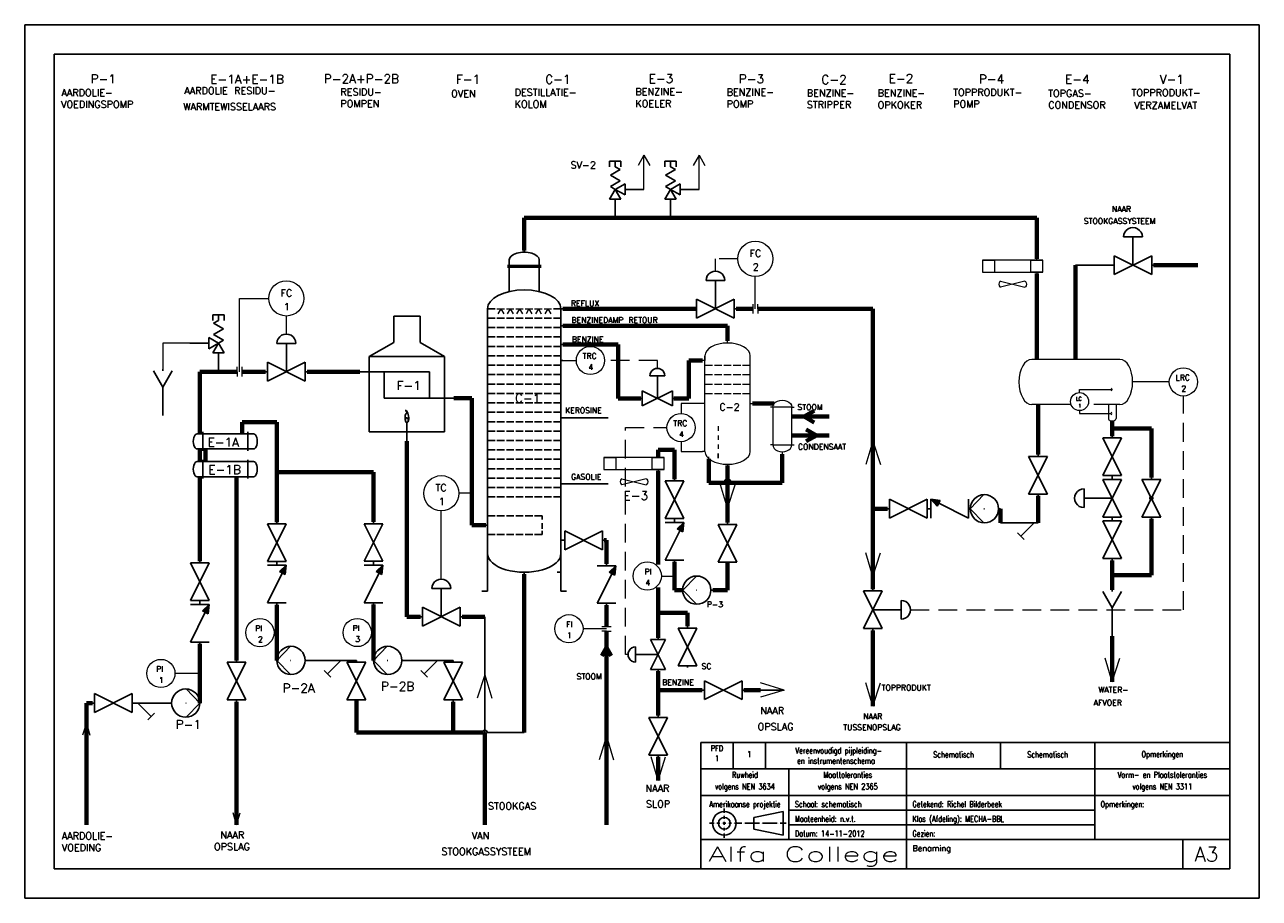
# Model space of a CAD drawing. Extents: x 0 to 420, y 0 to 297.
import ezdxf
from ezdxf.enums import TextEntityAlignment as Align

# ---------------------------------------------------------------- set-up
doc = ezdxf.new("R2010")
doc.units = 0
doc.header["$MEASUREMENT"] = 0
doc.linetypes.add('HIDDEN', pattern=[9.525, 6.35, -3.175])
doc.layers.get('0').update_dxf_attribs({"linetype": 'CONTINUOUS'})
for name, color, linetype in [('KADER25', 3, 'CONTINUOUS'), ('KADER50', 7, 'CONTINUOUS'), ('KADER70', 5, 'CONTINUOUS'), ('T25', 3, 'CONTINUOUS'), ('T70', 5, 'CONTINUOUS')]:
    doc.layers.add(name, color=color, linetype=linetype)
for name, color, linetype, lineweight in [('Omtrekslijn', 7, 'CONTINUOUS', 50), ('Proceslijn', 5, 'CONTINUOUS', 70), ('Stippellijn', 3, 'HIDDEN', 35), ('Tekst', 3, 'CONTINUOUS', 35)]:
    doc.layers.add(name, color=color, linetype=linetype, lineweight=lineweight)
doc.styles.add('KADER1', font='SIMPLEX.SHX', dxfattribs={"height": 5})
doc.styles.add('KADER2', font='SIMPLEX.shx', dxfattribs={"width": 0.7, "height": 2})
doc.styles.get("Standard").update_dxf_attribs({"font": 'TXT.shx', "height": 3})

# ---------------------------------------------------------------- blocks, each defined once
blk = doc.blocks.new('04_NenWarmtewisselaar')
at = {"layer": 'KADER25', "color": 0}
for p, q in [((-12, 8), (-15, 8)), ((-12, 8), (-12, 9)), ((12, 8), (-12, 8)), ((-12, 8), (-12, 0)), ((12, 8), (12, 9)), ((12, 0), (12, 8)), ((12, 8), (15, 8)), ((-12, 0), (-15, 0)), ((-12, 0), (12, 0)), ((-12, 0), (-12, -1)), ((12, 0), (12, 0)), ((12, 0), (15, 0)), ((12, 0), (12, -1))]:
    blk.add_line(p, q, dxfattribs=at)
for centre, major_axis in [((-15, 4), (0, 4)), ((15, 4), (0, -4))]:
    blk.add_ellipse(centre, major_axis=major_axis, ratio=0.5, start_param=0, end_param=3.141593, dxfattribs=at)
blk = doc.blocks.new('04_NenFornuis')
at = {"layer": 'KADER25', "color": 0}
for p, q in [((-7.01, 47.5), (-7.01, 61.5)), ((7.01, 61.5), (-7.01, 61.5)), ((7.01, 47.5), (7.01, 61.5)), ((-20, 40), (-7.01, 47.5)), ((20, 40), (7.01, 47.5)), ((-20, 0), (-20, 40)), ((-20, 40), (20, 40)), ((20, 40), (20, 0)), ((-20, 32), (-25, 32)), ((-20, 32), (12, 32)), ((-12, 18), (-12, 32)), ((12, 32), (12, 18)), ((12, 18), (-12, 18)), ((12, 18), (20, 18)), ((20, 18), (25, 18)), ((20, 0), (-20, 0)), ((0, 0), (0, 5)), ((0, 0), (0, -5))]:
    blk.add_line(p, q, dxfattribs=at)
for centre, major_axis, ratio, start_param, end_param in [((0, 7.5), (0, -2.5), 0.395368, 3.027106, 6.283185), ((-0.49, 8.22), (0.49, -3.22), 0.442287, 0, 3.141593), ((-0.49, 9.47), (-0.49, 1.97), 0.356881, 4.885896, 6.283185)]:
    blk.add_ellipse(centre, major_axis=major_axis, ratio=ratio, start_param=start_param, end_param=end_param, dxfattribs=at)
blk.add_ellipse((0, 6.25), major_axis=(0, -1.25), ratio=0.59927, dxfattribs=at)
blk = doc.blocks.new('04_KlepMetRegelaar')
at = {"layer": 'KADER25', "color": 0}
for p, q in [((11, 15), (6, 15)), ((11, 0), (11, 15)), ((11, 15), (16, 15)), ((1, 0), (0, 0)), ((1, 5), (1, 0)), ((1, -5), (21, 5)), ((21, -5), (1, 5)), ((1, 0), (1, -5)), ((21, 0), (21, 5)), ((22, 0), (21, 0)), ((21, 0), (21, -5))]:
    blk.add_line(p, q, dxfattribs=at)
blk.add_ellipse((11, 15), major_axis=(5, 0), ratio=1, start_param=0, end_param=3.141593, dxfattribs=at)
blk = doc.blocks.new('04_Klep')
at = {"layer": 'KADER25', "color": 0}
for p, q in [((1, 0), (0, 0)), ((1, 5), (1, 0)), ((1, -5), (21, 5)), ((21, -5), (1, 5)), ((1, 0), (1, -5)), ((21, 0), (21, 5)), ((22, 0), (21, 0)), ((21, 0), (21, -5))]:
    blk.add_line(p, q, dxfattribs=at)
blk = doc.blocks.new('04_Y_filter')
at = {"layer": 'KADER25', "color": 0}
for p, q in [((1, 0), (-1, 0)), ((19, 0), (1, 0)), ((1, 0), (8.07, -7.07)), ((8.07, -7.07), (9.84, -5.3)), ((8.07, -7.07), (6.3, -8.84))]:
    blk.add_line(p, q, dxfattribs=at)
blk = doc.blocks.new('04_NenPomp')
at = {"layer": 'KADER25', "color": 0}
for p, q in [((15, 0), (7.74, 7.5)), ((0, 0), (-1, 0)), ((7.5, 0), (7.74, 0)), ((7.74, 0), (7.5, 0)), ((7.5, 0), (7.5, 0)), ((7.5, 0), (7.5, 0)), ((7.74, -7.5), (15, 0)), ((15, 0), (15, 0))]:
    blk.add_line(p, q, dxfattribs=at)
blk.add_circle((7.5, 0), 7.5, dxfattribs=at)
blk = doc.blocks.new('04_Funnel')
at = {"layer": 'KADER25', "color": 0}
for p, q in [((0, -1), (0, 0)), ((0, -9.66), (-5, -1)), ((0, -9.66), (5, -1)), ((0, -9.66), (0, -24.66))]:
    blk.add_line(p, q, dxfattribs=at)
blk = doc.blocks.new('04_Overdrukventiel_2')
at = {"color": 0}
for p, q in [((-3, 27.2), (-3, 30.2)), ((-3, 30.2), (0, 30.2)), ((-2.6, 25.7), (0, 27.2)), ((0, 27.2), (0, 30.2)), ((0, 30.2), (3, 30.2)), ((3, 30.2), (3, 27.2)), ((2.6, 22.7), (-2.6, 25.7)), ((-2.6, 19.7), (2.6, 22.7)), ((2.6, 16.7), (-2.6, 19.7)), ((-15.2, 15.2), (-5.2, 15.2)), ((-5.2, 18.2), (0, 15.2)), ((-5.2, 12.2), (-5.2, 18.2)), ((0, 15.2), (-5.2, 12.2)), ((-3, 10), (0, 15.2)), ((2.6, 16.7), (0, 15.2)), ((0, 15.2), (3, 10)), ((3, 10), (-3, 10)), ((0, 0), (0, 10))]:
    blk.add_line(p, q, dxfattribs=at)
blk = doc.blocks.new('04_BenzineStripper2')
at = {"layer": 'Omtrekslijn', "linetype": 'ByBlock', "lineweight": 0}
for p, q in [((0, -1), (0, 0)), ((-9.6, -8.43), (-10.6, -8.43)), ((-9.6, -6.43), (-9.6, -8.43)), ((-9.6, -26.77), (-10.6, -26.77)), ((9.6, -26.77), (10.6, -26.77)), ((-3.96, -36.39), (-3.96, -38.31)), ((-3.96, -40.24), (-3.96, -42.17)), ((-9.6, -47.1), (-10.6, -47.1)), ((-3.96, -44.1), (-3.96, -46.02)), ((-7.91, -50.18), (-7.91, -49.33)), ((-3.96, -47.95), (-3.96, -49.88)), ((-3.96, -49.88), (-3.96, -47.95)), ((0, -52.53), (0, -53.53))]:
    blk.add_line(p, q, dxfattribs=at)
at = {"layer": 'Omtrekslijn', "color": 0, "linetype": 'ByBlock', "lineweight": 0}
for p, q in [((-9.6, -47.1), (-9.6, -6.43)), ((-9.6, -10.43), (-6.4, -10.43)), ((-5.6, -10.43), (-2.4, -10.43)), ((-1.6, -10.43), (1.6, -10.43)), ((2.4, -10.43), (5.6, -10.43)), ((6.4, -10.43), (9.6, -10.43)), ((9.6, -47.1), (9.6, -6.43)), ((-9.6, -14.43), (-6.4, -14.43)), ((-5.6, -14.43), (-2.4, -14.43)), ((-1.6, -14.43), (1.6, -14.43)), ((2.4, -14.43), (5.6, -14.43)), ((6.4, -14.43), (9.6, -14.43)), ((-9.6, -18.43), (-6.4, -18.43)), ((-5.6, -18.43), (-2.4, -18.43)), ((-1.6, -18.43), (1.6, -18.43)), ((2.4, -18.43), (5.6, -18.43)), ((6.4, -18.43), (9.6, -18.43)), ((-9.6, -22.43), (-6.4, -22.43)), ((-5.6, -22.43), (-2.4, -22.43)), ((-1.6, -22.43), (1.6, -22.43)), ((2.4, -22.43), (5.6, -22.43)), ((6.4, -22.43), (9.6, -22.43))]:
    blk.add_line(p, q, dxfattribs=at)
at = {"layer": 'Omtrekslijn', "linetype": 'ByBlock', "lineweight": 0}
for centre, major_axis in [((0, -6.43), (-9.6, 0)), ((0, -47.1), (9.6, 0))]:
    blk.add_ellipse(centre, major_axis=major_axis, ratio=0.565396, start_param=3.141593, end_param=6.283185, dxfattribs=at)
blk = doc.blocks.new('04_Ventilator2')
at = {"layer": 'Omtrekslijn', "color": 0, "linetype": 'ByBlock', "lineweight": 0}
for p, q in [((0, -0.512), (0, 0)), ((-23.04, -0.512), (-23.04, -5.632)), ((2.56, -0.512), (-23.04, -0.512)), ((-23.04, -0.512), (-17.92, -0.512)), ((-17.92, -0.512), (-17.92, -5.632)), ((-2.56, -5.632), (-2.56, -0.512)), ((-2.56, -0.512), (2.56, -0.512)), ((2.56, -0.512), (0, -0.512)), ((2.56, -5.632), (2.56, -0.512)), ((-23.04, -5.632), (2.56, -5.632)), ((-15.36, -9.472), (-5.12, -12.032)), ((-5.12, -9.472), (-15.36, -12.032)), ((2.56, -5.632), (-2.56, -5.632)), ((0, -5.632), (0, -6.144))]:
    blk.add_line(p, q, dxfattribs=at)
blk.add_ellipse((-15.36, -10.752), major_axis=(0, 1.28), ratio=0.585267, start_param=0, end_param=3.1415927, dxfattribs=at)
at = {"layer": 'Omtrekslijn', "color": 0, "linetype": 'ByBlock', "lineweight": 0, "extrusion": (0, 0, -1)}
blk.add_ellipse((-5.12, -10.752), major_axis=(0, 1.28), ratio=0.585267, start_param=0, end_param=3.1415927, dxfattribs=at)
blk = doc.blocks.new('04_Warmtewisselaar2')
at = {"layer": 'Omtrekslijn', "linetype": 'ByBlock', "lineweight": 0}
for p, q in [((-4, 20), (-5, 20)), ((4, 20), (-4, 20)), ((-4, 20), (-4, 4)), ((4, 4), (4, 20)), ((4, 20), (5, 20)), ((-4, 4), (-5, 4)), ((-4, 4), (4, 4)), ((0, 1), (0, 0)), ((4, 4), (5, 4))]:
    blk.add_line(p, q, dxfattribs=at)
at = {"layer": 'Omtrekslijn', "linetype": 'ByBlock', "lineweight": 0, "extrusion": (0, 0, -1)}
blk.add_ellipse((0, 20), major_axis=(-4, 0), ratio=0.750206, start_param=0, end_param=3.141593, dxfattribs=at)
at = {"layer": 'Omtrekslijn', "linetype": 'ByBlock', "lineweight": 0}
blk.add_ellipse((0, 4), major_axis=(-4, 0), ratio=0.750206, start_param=0, end_param=3.141593, dxfattribs=at)
blk = doc.blocks.new('04_Terugslagklep2')
at = {"layer": 'Omtrekslijn', "lineweight": -2}
blk.add_hatch(color=256, dxfattribs=at).paths.add_polyline_path([(16.04, -4.39), (21, -5), (17.59, -1.34)])
at = {"layer": 'KADER25', "color": 0}
for p, q in [((1, 0), (0, 0)), ((1, 5), (1, 0)), ((16.8, -2.9), (1, 5)), ((1, 0), (1, -5)), ((21, 0), (21, 5)), ((22, 0), (21, 0)), ((21, 0), (21, -5)), ((17.59, -1.34), (16.04, -4.39)), ((21, -5), (16.04, -4.39)), ((21, -5), (17.59, -1.34))]:
    blk.add_line(p, q, dxfattribs=at)
blk = doc.blocks.new('04_Pijl2')
at = {"layer": 'Omtrekslijn', "linetype": 'ByBlock', "lineweight": 0}
for p, q in [((39.55, 91.25), (29.55, 94.45)), ((29.55, 91.25), (39.55, 91.25)), ((39.55, 91.25), (29.55, 88.24)), ((39.55, 91.25), (29.55, 91.25))]:
    blk.add_line(p, q, dxfattribs=at)
blk = doc.blocks.new('04_Destillatiekolom3')
at = {"layer": 'KADER25', "color": 0}
for p, q in [((0, -0.8), (0, 0)), ((-6.4, -4), (-6.4, -17.5)), ((-6.4, -4), (-6.4, -6.4)), ((6.4, -4), (6.4, -17.5)), ((-6.4, -6.4), (-7.2, -6.4)), ((-6.4, -7.2), (-7.2, -7.2)), ((-6.4, -6.4), (6.4, -6.4)), ((-6.4, -6.4), (-6.4, -7.2)), ((-6.4, -7.2), (6.4, -7.2)), ((6.4, -6.4), (7.2, -6.4)), ((6.4, -7.2), (7.2, -7.2)), ((-15.6, -128.8), (-15.6, -24.8)), ((-15.6, -24.8), (-12.4, -24.8)), ((12.4, -24.8), (15.6, -24.8)), ((15.6, -128.8), (15.6, -24.8)), ((15.6, -24.8), (16.4, -24.8)), ((-15.6, -28.8), (-12.4, -28.8)), ((-11.6, -28.8), (-8.4, -28.8)), ((-7.6, -28.8), (-4.4, -28.8)), ((-3.6, -28.8), (-0.4, -28.8)), ((0.4, -28.8), (3.6, -28.8)), ((4.4, -28.8), (7.6, -28.8)), ((8.4, -28.8), (11.6, -28.8)), ((12.4, -28.8), (15.6, -28.8)), ((-15.6, -32.8), (-12.4, -32.8)), ((-11.6, -32.8), (-8.4, -32.8)), ((-7.6, -32.8), (-4.4, -32.8)), ((-3.6, -32.8), (-0.4, -32.8)), ((0.4, -32.8), (3.6, -32.8)), ((4.4, -32.8), (7.6, -32.8)), ((8.4, -32.8), (11.6, -32.8)), ((12.4, -32.8), (15.6, -32.8)), ((15.6, -32.8), (15.6, -32)), ((15.6, -32), (16.4, -32)), ((-15.6, -36.8), (-12.4, -36.8)), ((-15.6, -40.8), (-12.4, -40.8)), ((-11.6, -36.8), (-8.4, -36.8)), ((-11.6, -40.8), (-8.4, -40.8)), ((-7.6, -36.8), (-4.4, -36.8)), ((-7.6, -40.8), (-4.4, -40.8)), ((-3.6, -36.8), (-0.4, -36.8)), ((-3.6, -40.8), (-0.4, -40.8)), ((0.4, -36.8), (3.6, -36.8)), ((0.4, -40.8), (3.6, -40.8)), ((4.4, -36.8), (7.6, -36.8)), ((4.4, -40.8), (7.6, -40.8)), ((8.4, -36.8), (11.6, -36.8)), ((8.4, -40.8), (11.6, -40.8)), ((12.4, -36.8), (15.6, -36.8)), ((12.4, -40.8), (15.6, -40.8)), ((15.6, -40.8), (15.66, -40)), ((15.66, -40), (16.46, -40)), ((-15.6, -44.8), (-12.4, -44.8)), ((-11.6, -44.8), (-8.4, -44.8)), ((-7.6, -44.8), (-4.4, -44.8)), ((-3.6, -44.8), (-0.4, -44.8)), ((0.4, -44.8), (3.6, -44.8)), ((4.4, -44.8), (7.6, -44.8)), ((8.4, -44.8), (11.6, -44.8)), ((12.4, -44.8), (15.6, -44.8)), ((15.6, -48.8), (15.6, -46.8)), ((15.6, -46.8), (16.4, -46.8)), ((-15.6, -48.8), (-12.4, -48.8)), ((-11.6, -48.8), (-8.4, -48.8)), ((-7.6, -48.8), (-4.4, -48.8)), ((-3.6, -48.8), (-0.4, -48.8)), ((0.4, -48.8), (3.6, -48.8)), ((4.4, -48.8), (7.6, -48.8)), ((8.4, -48.8), (11.6, -48.8)), ((12.4, -48.8), (15.6, -48.8)), ((-15.6, -52.8), (-12.4, -52.8)), ((-15.6, -56.8), (-12.4, -56.8)), ((-11.6, -52.8), (-8.4, -52.8)), ((-11.6, -56.8), (-8.4, -56.8)), ((-7.6, -52.8), (-4.4, -52.8)), ((-7.6, -56.8), (-4.4, -56.8)), ((-3.6, -52.8), (-0.4, -52.8)), ((-3.6, -56.8), (-0.4, -56.8)), ((0.4, -52.8), (3.6, -52.8)), ((0.4, -56.8), (3.6, -56.8)), ((4.4, -52.8), (7.6, -52.8)), ((4.4, -56.8), (7.6, -56.8)), ((8.4, -52.8), (11.6, -52.8)), ((8.4, -56.8), (11.6, -56.8)), ((12.4, -52.8), (15.6, -52.8)), ((12.4, -56.8), (15.6, -56.8)), ((-15.6, -60.8), (-12.4, -60.8)), ((-11.6, -60.8), (-8.4, -60.8)), ((-7.6, -60.8), (-4.4, -60.8)), ((-3.6, -60.8), (-0.4, -60.8)), ((0.4, -60.8), (3.6, -60.8)), ((4.4, -60.8), (7.6, -60.8)), ((8.4, -60.8), (11.6, -60.8)), ((12.4, -60.8), (15.6, -60.8)), ((-15.6, -64.8), (-12.4, -64.8)), ((-11.6, -64.8), (-8.4, -64.8)), ((-7.6, -64.8), (-4.4, -64.8)), ((-3.6, -64.8), (-0.4, -64.8)), ((0.4, -64.8), (3.6, -64.8)), ((4.4, -64.8), (7.6, -64.8)), ((8.4, -64.8), (11.6, -64.8)), ((12.4, -64.8), (15.6, -64.8)), ((-15.6, -68.8), (-12.4, -68.8)), ((-15.6, -72.8), (-12.4, -72.8)), ((-11.6, -68.8), (-8.4, -68.8)), ((-11.6, -72.8), (-8.4, -72.8)), ((-7.6, -68.8), (-4.4, -68.8)), ((-7.6, -72.8), (-4.4, -72.8)), ((-3.6, -68.8), (-0.4, -68.8)), ((-3.6, -72.8), (-0.4, -72.8)), ((0.4, -68.8), (3.6, -68.8)), ((0.4, -72.8), (3.6, -72.8)), ((4.4, -68.8), (7.6, -68.8)), ((4.4, -72.8), (7.6, -72.8)), ((8.4, -68.8), (11.6, -68.8)), ((8.4, -72.8), (11.6, -72.8)), ((12.4, -68.8), (15.6, -68.8)), ((12.4, -72.8), (15.6, -72.8)), ((15.6, -72.8), (15.6, -71.2)), ((15.6, -71.2), (16.4, -71.2)), ((-15.6, -76.8), (-12.4, -76.8)), ((-11.6, -76.8), (-8.4, -76.8)), ((-7.6, -76.8), (-4.4, -76.8)), ((-3.6, -76.8), (-0.4, -76.8)), ((0.4, -76.8), (3.6, -76.8)), ((4.4, -76.8), (7.6, -76.8)), ((8.4, -76.8), (11.6, -76.8)), ((12.4, -76.8), (15.6, -76.8)), ((-15.6, -80.8), (-12.4, -80.8)), ((-11.6, -80.8), (-8.4, -80.8)), ((-7.6, -80.8), (-4.4, -80.8)), ((-3.6, -80.8), (-0.4, -80.8)), ((0.4, -80.8), (3.6, -80.8)), ((4.4, -80.8), (7.6, -80.8)), ((8.4, -80.8), (11.6, -80.8)), ((12.4, -80.8), (15.6, -80.8)), ((-15.6, -84.8), (-12.4, -84.8)), ((-15.6, -88.8), (-12.4, -88.8)), ((-11.6, -84.8), (-8.4, -84.8)), ((-11.6, -88.8), (-8.4, -88.8)), ((-7.6, -84.8), (-4.4, -84.8)), ((-7.6, -88.8), (-4.4, -88.8)), ((-3.6, -84.8), (-0.4, -84.8)), ((-3.6, -88.8), (-0.4, -88.8)), ((0.4, -84.8), (3.6, -84.8)), ((0.4, -88.8), (3.6, -88.8)), ((4.4, -84.8), (7.6, -84.8)), ((4.4, -88.8), (7.6, -88.8)), ((8.4, -84.8), (11.6, -84.8)), ((8.4, -88.8), (11.6, -88.8)), ((12.4, -84.8), (15.6, -84.8)), ((12.4, -88.8), (15.6, -88.8)), ((-15.6, -92.8), (-12.4, -92.8)), ((-11.6, -92.8), (-8.4, -92.8)), ((-7.6, -92.8), (-4.4, -92.8)), ((-3.6, -92.8), (-0.4, -92.8)), ((0.4, -92.8), (3.6, -92.8)), ((4.4, -92.8), (7.6, -92.8)), ((8.4, -92.8), (11.6, -92.8)), ((12.4, -92.8), (15.6, -92.8)), ((-15.6, -96.8), (-12.4, -96.8)), ((-11.6, -96.8), (-8.4, -96.8)), ((-7.6, -96.8), (-4.4, -96.8)), ((-3.6, -96.8), (-0.4, -96.8)), ((0.4, -96.8), (3.6, -96.8)), ((4.4, -96.8), (7.6, -96.8)), ((8.4, -96.8), (11.6, -96.8)), ((12.4, -96.8), (15.6, -96.8)), ((15.6, -100.8), (15.6, -99.2)), ((15.6, -99.2), (16.4, -99.2)), ((-15.6, -100.8), (-12.4, -100.8)), ((-15.6, -104.8), (-12.4, -104.8)), ((-15.6, -104.8), (-15.6, -116.8)), ((-11.6, -100.8), (-8.4, -100.8)), ((-11.6, -104.8), (-8.4, -104.8)), ((-7.6, -100.8), (-4.4, -100.8)), ((-7.6, -104.8), (-4.4, -104.8)), ((-3.6, -100.8), (-0.4, -100.8)), ((-3.6, -104.8), (-0.4, -104.8)), ((0.4, -100.8), (3.6, -100.8)), ((0.4, -104.8), (3.6, -104.8)), ((4.4, -100.8), (7.6, -100.8)), ((4.4, -104.8), (7.6, -104.8)), ((8.4, -100.8), (11.6, -100.8)), ((8.4, -104.8), (11.6, -104.8)), ((12.4, -100.8), (15.6, -100.8)), ((12.4, -104.8), (15.6, -104.8)), ((-15.6, -116.8), (-15.6, -112.8)), ((-15.6, -112.8), (-12.4, -112.8)), ((-11.6, -112.8), (-8.4, -112.8)), ((-7.6, -112.8), (-4.4, -112.8)), ((-3.6, -112.8), (-0.4, -112.8)), ((0.4, -112.8), (3.6, -112.8)), ((4.4, -112.8), (7.6, -112.8)), ((7.6, -112.8), (7.6, -114.4)), ((-15.6, -116.8), (-16.4, -116.8)), ((7.6, -118.4), (7.6, -116)), ((7.6, -120.8), (7.6, -119.2)), ((-15.6, -120.8), (-12.4, -120.8)), ((-11.6, -120.8), (-8.4, -120.8)), ((-7.6, -120.8), (-4.4, -120.8)), ((-3.6, -120.8), (-0.4, -120.8)), ((0.4, -120.8), (3.6, -120.8)), ((4.4, -120.8), (7.6, -120.8)), ((15.6, -128.8), (15.6, -123.2)), ((15.6, -123.2), (16.4, -123.2)), ((-15.6, -128.8), (-15.6, -144.8)), ((15.6, -128.8), (15.6, -144.8)), ((0, -136.8), (0, -137.6)), ((15.6, -136.8), (14, -136.8)), ((-15.6, -144.8), (-18, -144.8)), ((15.6, -144.8), (18, -144.8))]:
    blk.add_line(p, q, dxfattribs=at)
at = {"layer": 'KADER25', "color": 0, "linetype": 'ByBlock', "lineweight": 0}
for p, q in [((-11.6, -24.8), (-8.4, -24.8)), ((-7.6, -24.8), (-4.4, -24.8)), ((-3.6, -24.8), (-0.4, -24.8)), ((0.4, -24.8), (3.6, -24.8)), ((4.4, -24.8), (7.6, -24.8)), ((8.4, -24.8), (11.6, -24.8))]:
    blk.add_line(p, q, dxfattribs=at)
at = {"layer": 'KADER25', "color": 0}
for centre, major_axis, ratio, start_param, end_param in [((0, -4), (6.4, 0), 0.5, 0, 3.141593), ((0, -24.8), (-15.6, 0), 0.512821, 3.141593, 6.283185), ((0, -128.8), (-15.6, 0), 0.512821, 0, 3.141593)]:
    blk.add_ellipse(centre, major_axis=major_axis, ratio=ratio, start_param=start_param, end_param=end_param, dxfattribs=at)
at = {"layer": 'Omtrekslijn', "linetype": 'ByBlock', "lineweight": 0}
for p, q in [((-10, -24.8), (-11.25, -26.97)), ((-10, -24.8), (-8.75, -26.97)), ((-6, -24.8), (-7.25, -26.97)), ((-6, -24.8), (-4.75, -26.97)), ((-2, -24.8), (-3.25, -26.97)), ((-2, -24.8), (-0.75, -26.97)), ((2, -24.8), (0.75, -26.97)), ((2, -24.8), (3.25, -26.97)), ((6, -24.8), (4.75, -26.97)), ((6, -24.8), (7.25, -26.97)), ((10, -24.8), (8.75, -26.97)), ((10, -24.8), (11.25, -26.97))]:
    blk.add_line(p, q, dxfattribs=at)

msp = doc.modelspace()

# ---------------------------------------------------------------- hatches: boundary and pattern name
at = {"layer": 'Proceslijn'}
h = msp.add_hatch(color=0, dxfattribs=at)
edge = h.paths.add_edge_path()
edge.add_arc((383.27, 136.01), 0.8, 0, 360)

# ---------------------------------------------------------------- linework, layer by layer
for p, q in [((183.07, 163.32), (198.44, 163.32)), ((60.55, 152.77), (61.51, 152.77)), ((183.07, 140.92), (198.44, 140.92))]:
    msp.add_line(p, q)
at = {"layer": 'KADER25'}
for p, q in [((0, 0), (0, 297)), ((0, 297), (420, 297)), ((420, 297), (420, 0)), ((238, 29), (238, 30.5)), ((258, 29.5), (248, 27.5)), ((258, 25.5), (258, 29.5)), ((260, 30), (364, 30)), ((234.5, 25.5), (233, 25.5)), ((234.97, 25.5), (234.97, 25.5)), ((235, 25.5), (235, 25.5)), ((236.5, 25.5), (235.5, 25.5)), ((237, 25.5), (237, 25.5)), ((238, 25.5), (237.5, 25.5)), ((238, 28.5), (238, 28.5)), ((238, 27), (238, 28)), ((238, 26.5), (238, 26.5)), ((238, 25), (238, 26)), ((238, 25.5), (238.5, 25.5)), ((239, 25.5), (239, 25.5)), ((239.5, 25.5), (240.5, 25.5)), ((241, 25.5), (241, 25.5)), ((241.5, 25.5), (244, 25.5)), ((244.5, 25.5), (244.5, 25.5)), ((245, 25.5), (250, 25.5)), ((247, 25.5), (247, 25.5)), ((248, 27.5), (248, 25.5)), ((248, 23.5), (248, 25.5)), ((250.5, 25.5), (250.5, 25.5)), ((250.5, 25.5), (250.5, 25.5)), ((251, 25.5), (256, 25.5)), ((256.5, 25.5), (256.5, 25.5)), ((257, 25.5), (259, 25.5)), ((258, 25.5), (258, 21.5)), ((238, 24.5), (238, 24.5)), ((238, 24), (238, 23)), ((238, 22.5), (238, 22.5)), ((238, 22), (238, 20.5)), ((258, 21.5), (248, 23.5)), ((260, 25), (364, 25)), ((420, 0), (0, 0))]:
    msp.add_line(p, q, dxfattribs=at)
for radius in [4, 2]:
    msp.add_circle((238, 25.5), radius, dxfattribs=at)
at = {"layer": 'KADER50'}
for p, q in [((230, 10), (230, 53)), ((230, 53), (410, 53)), ((241, 53), (241, 44)), ((252, 53), (252, 44)), ((300, 53), (300, 20)), ((332, 53), (332, 44)), ((364, 53), (364, 20)), ((230, 44), (410, 44)), ((260, 44), (260, 20)), ((230, 35), (410, 35)), ((230, 20), (410, 20)), ((300, 10), (300, 20)), ((394, 10), (394, 20))]:
    msp.add_line(p, q, dxfattribs=at)
at = {"layer": 'KADER70'}
for p, q in [((10, 10), (10, 287)), ((10, 287), (410, 287)), ((410, 287), (410, 10)), ((410, 53), (410, 10)), ((410, 10), (10, 10))]:
    msp.add_line(p, q, dxfattribs=at)
at = {"layer": 'Omtrekslijn', "lineweight": -2}
for p, q in [((10, 287), (10, 277)), ((10, 277), (10, 267))]:
    msp.add_line(p, q, dxfattribs=at)
at = {"layer": 'Omtrekslijn', "lineweight": 0}
for p, q in [((247.75, 202.04), (247.75, 198.84)), ((249.35, 200.44), (249.35, 202.04)), ((249.35, 200.44), (249.35, 198.84)), ((72.25, 179.04), (72.25, 180.64)), ((73.85, 180.64), (73.85, 177.44)), ((72.25, 179.04), (72.25, 177.44)), ((358.84, 171.95), (358.84, 172.95)), ((358.84, 172.95), (369.57, 172.95)), ((389.38, 175.55), (376.91, 175.55)), ((230.63, 168.17), (223.29, 168.17)), ((223.29, 168.17), (223.29, 164.83)), ((358.84, 165.81), (358.84, 164.81)), ((358.84, 164.81), (369.57, 164.81)), ((372.57, 167.87), (363.75, 167.87)), ((368.67, 167.87), (368.67, 163.07)), ((371.27, 167.87), (371.27, 163.07)), ((223.29, 155.23), (223.29, 151.9)), ((223.29, 151.9), (230.63, 151.9)), ((196.35, 92.44), (199.55, 92.44)), ((85.79, 90.31), (84.84, 90.31)), ((118.69, 90.35), (117.94, 90.35)), ((197.95, 90.84), (196.35, 90.84)), ((197.95, 90.84), (199.55, 90.84))]:
    msp.add_line(p, q, dxfattribs=at)
at = {"layer": 'Omtrekslijn', "color": 0, "lineweight": 0}
for p, q in [((372.57, 183.23), (342.57, 183.23)), ((355.94, 167.87), (342.57, 167.87))]:
    msp.add_line(p, q, dxfattribs=at)
at = {"layer": 'Omtrekslijn', "lineweight": 0}
for centre, radius in [((248.55, 217.4), 6), ((89.01, 203.96), 6), ((192.47, 182.84), 4.8), ((394.18, 175.55), 4.8), ((358.84, 168.88), 3.07), ((223.29, 160.03), 4.8), ((141.73, 137.7), 6), ((211.81, 109.57), 4.8), ((80.04, 90.31), 4.8), ((113.14, 90.35), 4.8), ((185.15, 91.64), 4.8), ((46.32, 76.43), 4.8)]:
    msp.add_circle(centre, radius, dxfattribs=at)
for centre, major_axis, ratio, start_param, end_param in [((342.57, 175.55), (0, -7.68), 0.565396, 3.141593, 6.283185), ((372.57, 175.55), (0, 7.68), 0.565396, 3.141593, 6.283185), ((369.57, 164.81), (0, 0.5), 0.505449, 3.141593, 6.283185), ((369.97, 163.07), (-1.3, 0), 0.615385, 0, 3.141593)]:
    msp.add_ellipse(centre, major_axis=major_axis, ratio=ratio, start_param=start_param, end_param=end_param, dxfattribs=at)
at = {"layer": 'Omtrekslijn', "lineweight": 0, "extrusion": (0, 0, -1)}
msp.add_ellipse((369.57, 172.95), major_axis=(0, -0.5), ratio=0.505449, start_param=3.141593, end_param=6.283185, dxfattribs=at)
at = {"layer": 'Proceslijn', "lineweight": 0}
for p, q in [((210.64, 252.62), (208.64, 249.16)), ((210.64, 241.03), (210.64, 252.62)), ((210.64, 252.62), (212.64, 249.16)), ((229.41, 252.62), (227.41, 249.16)), ((229.41, 241.03), (229.41, 252.62)), ((229.41, 252.62), (231.41, 249.16)), ((248.55, 200.44), (248.55, 211.4)), ((73.05, 179.04), (73.05, 203.96)), ((73.05, 203.96), (83.01, 203.96)), ((89.01, 191.84), (89.01, 197.96)), ((56.19, 188.77), (46.98, 188.77)), ((46.98, 188.77), (46.98, 179.94)), ((152.13, 137.7), (147.73, 137.7)), ((141.73, 108.52), (141.73, 131.7)), ((216.61, 109.57), (221.08, 109.57)), ((197.95, 91.64), (189.95, 91.64)), ((59.59, 76.43), (51.12, 76.43))]:
    msp.add_line(p, q, dxfattribs=at)
at = {"layer": 'Proceslijn'}
for p, q in [((200.92, 231.3), (169.95, 231.3)), ((169.95, 231.3), (169.95, 220.28)), ((200.92, 231.3), (219.68, 231.3)), ((219.68, 231.3), (344.28, 231.3)), ((344.28, 231.3), (344.28, 217.38)), ((357.5, 183.23), (357.5, 215.23)), ((384.05, 215.23), (399.05, 215.23)), ((344.28, 212.47), (344.28, 183.23)), ((183.07, 200.44), (228.27, 200.44)), ((219.83, 200.44), (227.95, 200.44)), ((242.03, 200.44), (247.75, 200.44)), ((250.15, 200.44), (249.35, 200.44)), ((250.15, 200.44), (288.52, 200.44)), ((288.52, 200.44), (288.52, 132.44)), ((183.07, 194.68), (239.11, 194.68)), ((239.11, 194.68), (239.11, 189.58)), ((183.12, 188.28), (201.89, 188.28)), ((201.89, 188.28), (201.89, 169.93)), ((230.63, 182.84), (225.91, 182.84)), ((225.91, 182.84), (225.91, 169.93)), ((59.59, 157.89), (59.59, 179.04)), ((59.59, 179.04), (72.25, 179.04)), ((73.85, 179.04), (81.97, 179.04)), ((96.05, 179.04), (114.01, 179.04)), ((152.13, 170.08), (146.01, 170.08)), ((152.13, 126.84), (152.13, 170.08)), ((201.89, 169.93), (209.59, 169.93)), ((225.91, 169.93), (220.85, 169.93)), ((247.59, 168.17), (254.95, 168.17)), ((265.12, 163.77), (268.58, 165.77)), ((344.72, 150.88), (344.72, 167.87)), ((73.99, 157.89), (73.99, 161.83)), ((73.99, 161.83), (85.79, 161.83)), ((85.79, 161.83), (85.79, 127.9)), ((260.92, 163.77), (273.72, 163.77)), ((260.92, 163.77), (269.32, 163.77)), ((269.32, 163.77), (265.12, 163.77)), ((265.12, 163.77), (268.58, 161.77)), ((369.97, 157.13), (369.97, 162.27)), ((369.97, 159.7), (383.27, 159.7)), ((383.27, 159.7), (383.27, 143.05)), ((260.92, 157.37), (273.72, 157.37)), ((269.32, 157.37), (265.12, 157.37)), ((265.12, 157.37), (267.22, 157.37)), ((269.32, 157.37), (265.85, 159.37)), ((269.32, 157.37), (265.85, 155.37)), ((59.59, 152.77), (59.59, 148.46)), ((61.51, 152.77), (61.51, 148.46)), ((130.01, 155.36), (130.01, 95.72)), ((215.48, 150.24), (215.48, 152.42)), ((215.48, 152.42), (221.08, 152.42)), ((221.08, 152.42), (221.08, 142.53)), ((232.78, 149.44), (232.78, 141.28)), ((239.11, 147.16), (239.11, 127.76)), ((257.72, 141.28), (257.72, 150.97)), ((59.59, 114.65), (59.59, 143.34)), ((72.07, 143.34), (72.07, 80.87)), ((85.79, 144.86), (118.69, 144.86)), ((118.69, 144.86), (118.69, 128)), ((215.48, 145.32), (215.48, 113.46)), ((232.78, 141.28), (238.31, 141.28)), ((239.91, 141.28), (257.72, 141.28)), ((344.72, 127.64), (344.72, 136.8)), ((288.52, 132.44), (288.52, 105.13)), ((293.52, 132.44), (288.52, 132.44)), ((331.92, 127.64), (331.92, 132.44)), ((156.83, 126.84), (152.13, 126.84)), ((383.27, 109.89), (383.27, 128.97)), ((197.15, 121.72), (197.95, 121.72)), ((197.95, 121.72), (197.95, 113.72)), ((221.08, 114.37), (221.08, 104.77)), ((239.11, 104.77), (239.11, 114)), ((369.97, 114.89), (369.97, 109.89)), ((169.95, 56.33), (169.95, 110.2)), ((369.97, 109.89), (383.27, 109.89)), ((369.97, 109.89), (369.97, 104.89)), ((215.48, 105.68), (215.48, 88.52)), ((221.08, 104.77), (223.84, 104.77)), ((239.11, 104.77), (234.08, 104.77)), ((85.79, 99.74), (85.79, 80.87)), ((118.69, 80.87), (118.69, 99.84)), ((197.95, 99.64), (197.95, 92.44)), ((215.48, 97.1), (225.48, 97.1)), ((225.48, 97.1), (225.48, 92.49)), ((130.01, 95.72), (134.69, 95.72)), ((148.77, 95.72), (156.55, 95.72)), ((197.95, 90.84), (197.95, 85.24)), ((288.52, 91.05), (288.52, 65.29)), ((369.97, 89.11), (369.97, 73.59)), ((59.59, 66.37), (59.59, 86.49)), ((197.95, 85.24), (196.35, 82.47)), ((197.95, 85.24), (197.95, 25)), ((197.95, 85.24), (199.55, 82.47)), ((215.48, 77.26), (215.48, 70.74)), ((215.48, 62.13), (215.48, 70.74)), ((230.48, 70.74), (215.48, 70.74)), ((244.66, 70.74), (250.33, 70.74)), ((23.11, 66.37), (20.97, 66.37)), ((20.97, 66.37), (20.97, 25)), ((72.07, 66.79), (72.07, 25)), ((112.83, 67.11), (112.83, 56.33)), ((145.73, 66.79), (145.73, 56.33)), ((112.83, 56.33), (155.75, 56.33)), ((156.55, 56.33), (156.55, 25)), ((215.48, 48.05), (215.48, 40.05))]:
    msp.add_line(p, q, dxfattribs=at)
at = {"layer": 'Proceslijn', "lineweight": -2}
for p, q in [((357.5, 215.23), (369.97, 215.23)), ((156.55, 95.72), (156.55, 56.33)), ((108.83, 80.87), (112.83, 80.87)), ((141.73, 80.87), (145.73, 80.87)), ((157.35, 56.33), (169.95, 56.33))]:
    msp.add_line(p, q, dxfattribs=at)
at = {"layer": 'Proceslijn'}
msp.add_ellipse((239.11, 141.28), major_axis=(-0.8, 0), ratio=1, start_param=3.141593, end_param=6.283185, dxfattribs=at)
at = {"layer": 'Proceslijn', "lineweight": -2}
msp.add_ellipse((156.55, 56.33), major_axis=(-0.8, 0), ratio=1, start_param=3.141593, end_param=6.283185, dxfattribs=at)
at = {"layer": 'Stippellijn', "lineweight": 0}
for p, q in [((234.99, 213.24), (234.99, 217.4)), ((242.55, 217.4), (234.99, 217.4)), ((183.07, 182.84), (187.67, 182.84)), ((215.22, 182.84), (197.27, 182.84)), ((215.22, 180.17), (215.22, 182.84)), ((394.18, 98.09), (394.18, 170.75)), ((204.44, 82.89), (204.44, 160.03)), ((204.44, 160.03), (218.49, 160.03)), ((301.32, 98.09), (394.18, 98.09)), ((205.24, 82.89), (204.44, 82.89))]:
    msp.add_line(p, q, dxfattribs=at)

# ---------------------------------------------------------------- block references
for name, p, xscale, yscale, zscale in [('04_Overdrukventiel_2', (200.92, 231.3), -0.6400000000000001, 0.6400000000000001, 0.6400000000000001), ('04_Overdrukventiel_2', (219.68, 231.3), -0.6400000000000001, 0.6400000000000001, 0.6400000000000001), ('04_Overdrukventiel_2', (65.92, 179.04), 0.6400000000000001, 0.6400000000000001, 0.6400000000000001), ('04_KlepMetRegelaar', (209.59, 169.93), 0.5120000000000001, 0.5120000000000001, 0.5120000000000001)]:
    msp.add_blockref(name, p, dxfattribs=dict(xscale=xscale, yscale=yscale, zscale=zscale))
at = {"layer": 'Omtrekslijn', "xscale": 0.6400000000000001, "yscale": 0.6400000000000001, "zscale": 0.6400000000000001}
for name, p in [('04_KlepMetRegelaar', (369.97, 215.23)), ('04_KlepMetRegelaar', (227.95, 200.44)), ('04_NenFornuis', (130.01, 158.56)), ('04_KlepMetRegelaar', (81.97, 179.04)), ('04_Funnel', (46.98, 179.94)), ('04_NenWarmtewisselaar', (68.23, 152.77)), ('04_NenWarmtewisselaar', (68.23, 143.34)), ('04_Klep', (183.07, 121.72)), ('04_KlepMetRegelaar', (134.69, 95.72)), ('04_Klep', (230.58, 70.74)), ('04_Klep', (23.11, 66.37)), ('04_NenPomp', (49.99, 66.37))]:
    msp.add_blockref(name, p, dxfattribs=at)
at = {"layer": 'Omtrekslijn', "lineweight": -2}
for name, p, xscale, yscale, zscale in [('04_Destillatiekolom3', (169.95, 220.28), 0.8, 0.8, 0.8), ('04_Ventilator2', (344.28, 217.38), 0.8, 0.8, 0.8), ('04_BenzineStripper2', (239.11, 189.58), 0.8, 0.8, 0.8), ('04_Warmtewisselaar2', (257.72, 150.97), 0.8, 0.8, 0.8), ('04_Ventilator2', (215.48, 150.24), 0.8, 0.8, 0.8), ('04_Funnel', (369.97, 104.89), 0.64, 0.64, 0.64), ('04_Pijl2', (226.68, -2.26), 0.8, 0.8, 0.8)]:
    msp.add_blockref(name, p, dxfattribs=dict(at, xscale=xscale, yscale=yscale, zscale=zscale))
for name, p, xscale, yscale, zscale, rotation in [('04_Pijl2', (215.52, 123.81), -0.8, 0.8, 0.8, 270), ('04_Pijl2', (166.11, 164.25), 0.8, 0.8, 0.8, 270), ('04_Terugslagklep2', (321.68, 132.44), 0.6400000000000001, 0.6400000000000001, 0.6400000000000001, 180), ('04_Terugslagklep2', (221.08, 114.37), 0.6400000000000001, 0.6400000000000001, 0.6400000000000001, 90), ('04_Terugslagklep2', (85.79, 99.84), 0.6400000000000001, 0.6400000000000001, 0.6400000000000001, 90), ('04_Terugslagklep2', (118.69, 99.84), 0.6400000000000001, 0.6400000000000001, 0.6400000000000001, 90), ('04_Terugslagklep2', (197.95, 99.64), 0.6400000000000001, 0.6400000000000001, 0.6400000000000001, 90), ('04_Pijl2', (215.52, 141.07), 0.8, 0.8, 0.8, 270), ('04_Terugslagklep2', (59.59, 86.49), 0.6400000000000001, 0.6400000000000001, 0.6400000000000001, 90), ('04_Pijl2', (296.97, 105.23), 0.8, 0.8, 0.8, 270), ('04_Pijl2', (229.54, 44.38), 0.8, 0.8, 0.8, 90), ('04_Pijl2', (215.52, 96.93), 0.8, 0.8, 0.8, 270), ('04_Pijl2', (57.47, 43.68), 0.4, 0.4, 0.4, 90), ('04_Pijl2', (270.95, 23.48), 0.8, 0.8, 0.8, 90), ('04_Pijl2', (142.49, 71.69), 0.8, 0.8, 0.8, 270), ('04_Pijl2', (35.57, 40.82), 0.4, 0.4, 0.4, 270)]:
    msp.add_blockref(name, p, dxfattribs=dict(at, xscale=xscale, yscale=yscale, zscale=zscale, rotation=rotation))
at = {"layer": 'Omtrekslijn'}
for name, p, xscale, yscale, zscale, rotation in [('04_Klep', (369.97, 143.05), 0.6400000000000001, 0.6400000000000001, 0.6400000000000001, 90), ('04_Klep', (344.72, 136.8), 0.6400000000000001, 0.6400000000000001, 0.6400000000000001, 90), ('04_KlepMetRegelaar', (369.97, 143.05), -0.6400000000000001, 0.6400000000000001, 0.6400000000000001, 90), ('04_Klep', (383.27, 128.97), 0.6400000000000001, 0.6400000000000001, 0.6400000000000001, 90), ('04_Klep', (221.08, 142.53), -0.6400000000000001, 0.6400000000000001, 0.6400000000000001, 90), ('04_Klep', (307.6, 132.44), 0.6400000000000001, 0.6400000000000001, 0.6400000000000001, 180), ('04_NenPomp', (331.28, 132.44), 0.6400000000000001, 0.6400000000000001, 0.6400000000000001, 180), ('04_Klep', (85.79, 113.82), 0.6400000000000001, 0.6400000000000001, 0.6400000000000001, 90), ('04_Klep', (118.69, 113.92), 0.6400000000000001, 0.6400000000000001, 0.6400000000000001, 90), ('04_Klep', (239.11, 113.68), 0.6400000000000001, 0.6400000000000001, 0.6400000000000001, 90), ('04_Klep', (369.97, 114.89), 0.6400000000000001, 0.6400000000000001, 0.6400000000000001, 90), ('04_Klep', (59.59, 100.57), 0.6400000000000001, 0.6400000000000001, 0.6400000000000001, 90), ('04_NenPomp', (233.44, 104.77), 0.6400000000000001, 0.6400000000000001, 0.6400000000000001, 180), ('04_KlepMetRegelaar', (288.52, 105.13), 0.6400000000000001, 0.6400000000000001, 0.6400000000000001, 270), ('04_Klep', (225.48, 92.49), 0.6400000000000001, 0.6400000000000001, 0.6400000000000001, 270), ('04_KlepMetRegelaar', (215.48, 88.52), -0.5120000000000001, 0.5120000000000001, 0.5120000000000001, 90), ('04_NenPomp', (95.39, 80.87), 0.6400000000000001, 0.6400000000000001, 0.6400000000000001, 180), ('04_NenPomp', (128.29, 80.87), 0.6400000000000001, 0.6400000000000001, 0.6400000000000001, 180), ('04_Klep', (72.07, 66.79), 0.6400000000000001, 0.6400000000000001, 0.6400000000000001, 90), ('04_Klep', (112.83, 66.79), 0.6400000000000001, 0.6400000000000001, 0.6400000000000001, 90), ('04_Klep', (145.73, 66.79), 0.6400000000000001, 0.6400000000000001, 0.6400000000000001, 90), ('04_Klep', (215.48, 62.13), 0.6400000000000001, 0.6400000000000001, 0.6400000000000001, 270)]:
    msp.add_blockref(name, p, dxfattribs=dict(at, xscale=xscale, yscale=yscale, zscale=zscale, rotation=rotation))
at = {"layer": 'Proceslijn', "yscale": 0.6400000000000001, "zscale": 0.6400000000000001}
for p, xscale in [((344.08, 127.64), -0.6400000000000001), ((108.19, 80.87), -0.6400000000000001), ((141.09, 80.87), -0.6400000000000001), ((37.83, 66.37), 0.6400000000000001)]:
    msp.add_blockref('04_Y_filter', p, dxfattribs=dict(at, xscale=xscale))

# ---------------------------------------------------------------- texts
at = {"layer": 'Omtrekslijn', "lineweight": -2}
for s, height, p in [('     P-1', 3, (7.88, 277.08)), ('E-1A+E-1B', 3, (63.1, 276.98)), ('P-2A+P-2B', 3, (101.77, 277.14)), ('F-1', 3, (146.72, 276.93)), ('C-1', 3, (177.07, 276.93)), ('E-3', 3, (212.27, 277.16)), ('P-3', 3, (242.92, 277.07)), ('C-2', 3, (271.04, 276.84)), ('E-2', 3, (293.95, 277.21)), ('P-4', 3, (324.6, 277.03)), ('E-4', 3, (353.93, 276.98)), ('V-1', 3, (386.11, 276.95)), ('AARDOLIE-', 2.4, (12.51, 272.7)), ('AARDOLIE RESIDU-', 2.4, (54.3, 273.37)), ('RESIDU-', 2.4, (107.41, 272.94)), ('OVEN', 2.4, (145.07, 272.35)), ('DESTILLATIE-', 2.4, (166.66, 272.79)), ('BENZINE-', 2.4, (207.76, 272.99)), ('BENZINE-', 2.4, (238.8, 272.87)), ('BENZINE-', 2.4, (266.07, 272.61)), ('BENZINE-', 2.4, (290.19, 272.54)), ('TOPPRODUKT-', 2.4, (315.86, 272.81)), ('TOPGAS-', 2.4, (348.19, 272.49)), ('TOPPRODUKT-', 2.4, (376.53, 272.71)), ('VOEDINGSPOMP', 2.4, (12.36, 268.7)), ('WARMTEWISSELAARS', 2.4, (53.95, 267.95)), ('POMPEN', 2.4, (107.41, 268.94)), ('KOLOM', 2.4, (166.66, 268.79)), ('KOELER', 2.4, (207.76, 268.99)), ('POMP', 2.4, (238.8, 268.87)), ('STRIPPER', 2.4, (266.07, 268.61)), ('OPKOKER', 2.4, (290.19, 268.54)), ('POMP', 2.4, (315.86, 268.81)), ('CONDENSOR', 2.4, (348.19, 268.49)), ('VERZAMELVAT', 2.4, (377.44, 268.36)), ('F-1', 3, (126.52, 172.81)), ('C-1', 3, (166.82, 168.53)), ('E-1A', 3, (62.22, 153.56)), ('E-1B', 3, (62.49, 144.23)), ('E-3', 3, (203.72, 135.39)), ('P-2A', 3, (87.74, 69.99)), ('P-2B', 3, (121.22, 70.58)), ('     P-1', 3, (36.83, 57.61))]:
    msp.add_text(s, height=height, dxfattribs=at).set_placement(p)
at = {"layer": 'Omtrekslijn', "lineweight": 0}
msp.add_text('C-2', height=2.4, dxfattribs=at).set_placement((236.34, 165.79))
at = {"layer": 'T25', "style": 'KADER2', "width": 0.7}
for s, p in [('PFD', (235.5, 50)), ('Vereenvoudigd pijpleiding-', (276.9, 49.21)), ('1', (235.5, 46.57)), ('1', (246.5, 48)), ('en instrumentenschema', (276, 45.75)), ('Schematisch', (316, 47.87)), ('Schematisch', (348, 47.87)), ('Opmerkingen', (387, 48)), ('Ruwheid', (245, 41)), ('Maattoleranties', (280, 41)), ('Vorm- en Plaatstoleranties', (387, 41)), ('volgens NEN 3634', (245, 37)), ('volgens NEN 2365', (280, 37)), ('volgens NEN 3311', (387, 37)), ('Amerikaanse projektie', (245, 31))]:
    msp.add_text(s, height=2, dxfattribs=at).set_placement(p, align=Align.CENTER)
for s, p in [('Schaal: schematisch', (262, 31)), ('Getekend: Richel Bilderbeek', (302, 31)), ('Opmerkingen:', (366, 31)), ('Maateenheid: n.v.t.', (262, 26)), ('Klas (Afdeling): MECHA-BBL', (302, 26)), ('Datum: 14-11-2012', (262, 21)), ('Gezien:', (302, 21))]:
    msp.add_text(s, height=2, dxfattribs=at).set_placement(p)
at = {"layer": 'T25'}
msp.add_text('Benaming', height=2, dxfattribs=at).set_placement((302, 16))
at = {"layer": 'T70', "style": 'KADER1', "width": 1.475676}
msp.add_text('Alfa College', height=5, dxfattribs=at).set_placement((232.5, 12.5), (297.5, 12.5), align=Align.FIT)
at = {"layer": 'T70'}
msp.add_text('A3', height=5, dxfattribs=at).set_placement((402, 15), align=Align.MIDDLE)
at = {"layer": 'Tekst', "lineweight": 0}
for s, height, p in [('SV-2', 2.4, (185.68, 248.11)), ('NAAR', 1.92, (369.86, 233.35)), ('STOOKGASSYSTEEM', 1.92, (360.28, 229.27)), ('FC', 2.4, (246.56, 218.06)), (' 2', 2.4, (245.55, 213.4)), ('FC', 2.4, (87.02, 204.62)), (' 1', 2.4, (86.01, 199.96)), ('REFLUX', 1.92, (185.82, 201.29)), ('BENZINEDAMP RETOUR', 1.92, (185.98, 195.61)), ('BENZINE', 1.92, (186.12, 189.07)), ('TRC', 1.92, (189.82, 183.37)), (' 4', 1.92, (190.07, 179.64)), ('LRC', 1.92, (391.53, 176.08)), (' 2', 1.92, (391.79, 172.35)), (' LC', 1.229, (356.5, 169.21)), (' 1', 1.229, (357.31, 166.83)), ('KEROSINE', 1.92, (183.82, 164.9)), ('STOOM', 1.92, (262.88, 166.01)), ('TRC', 1.92, (220.64, 160.56)), (' 4', 1.92, (220.89, 156.83)), ('CONDENSAAT', 1.92, (263.05, 152.54)), ('GASOLIE', 1.92, (185.87, 142.33)), ('TC', 2.4, (139.74, 138.36)), (' 1', 2.4, (138.74, 133.7)), (' PI', 1.92, (209.16, 110.1)), (' 4', 1.92, (209.42, 106.37)), ('P-3', 1.92, (232.07, 98.95)), ('PI', 1.92, (78.44, 90.83)), ('PI', 1.92, (111.55, 90.88)), (' FI', 1.92, (182.5, 92.17)), (' 2', 1.92, (77.64, 87.11)), (' 3', 1.92, (110.75, 87.15)), (' 1', 1.92, (182.76, 88.44)), ('SC', 1.92, (230.25, 77.92)), ('PI', 1.92, (44.72, 76.96)), ('STOOM', 1.92, (187.74, 74.45)), (' 1', 1.92, (43.92, 73.23)), ('BENZINE', 1.92, (216.86, 72.45)), ('TOPPRODUKT', 1.92, (291.51, 70.65)), ('WATER-', 1.92, (365.3, 69.92)), ('AFVOER', 1.92, (363.67, 65.52)), ('NAAR', 2.4, (250.23, 62.62)), ('OPSLAG', 2.4, (249.32, 57.16)), ('TUSSENOPSLAG', 1.92, (278.44, 57.16)), ('NAAR', 1.92, (285.24, 60.87)), ('NAAR', 2.4, (211.2, 36.14)), ('STOOKGAS', 2.4, (157.58, 30.18)), ('SLOP', 2.4, (211.35, 30.83)), ('AARDOLIE-', 2.4, (12.62, 20.03)), (' NAAR ', 2.4, (64.43, 20.35)), ('VAN', 2.4, (152.08, 20.1)), ('VOEDING', 2.4, (12.62, 16.03)), ('OPSLAG', 2.4, (64.43, 16.35)), ('STOOKGASSYSTEEM', 2.4, (141.77, 14.71))]:
    msp.add_text(s, height=height, dxfattribs=at).set_placement(p)

doc.saveas('drawing.dxf')
